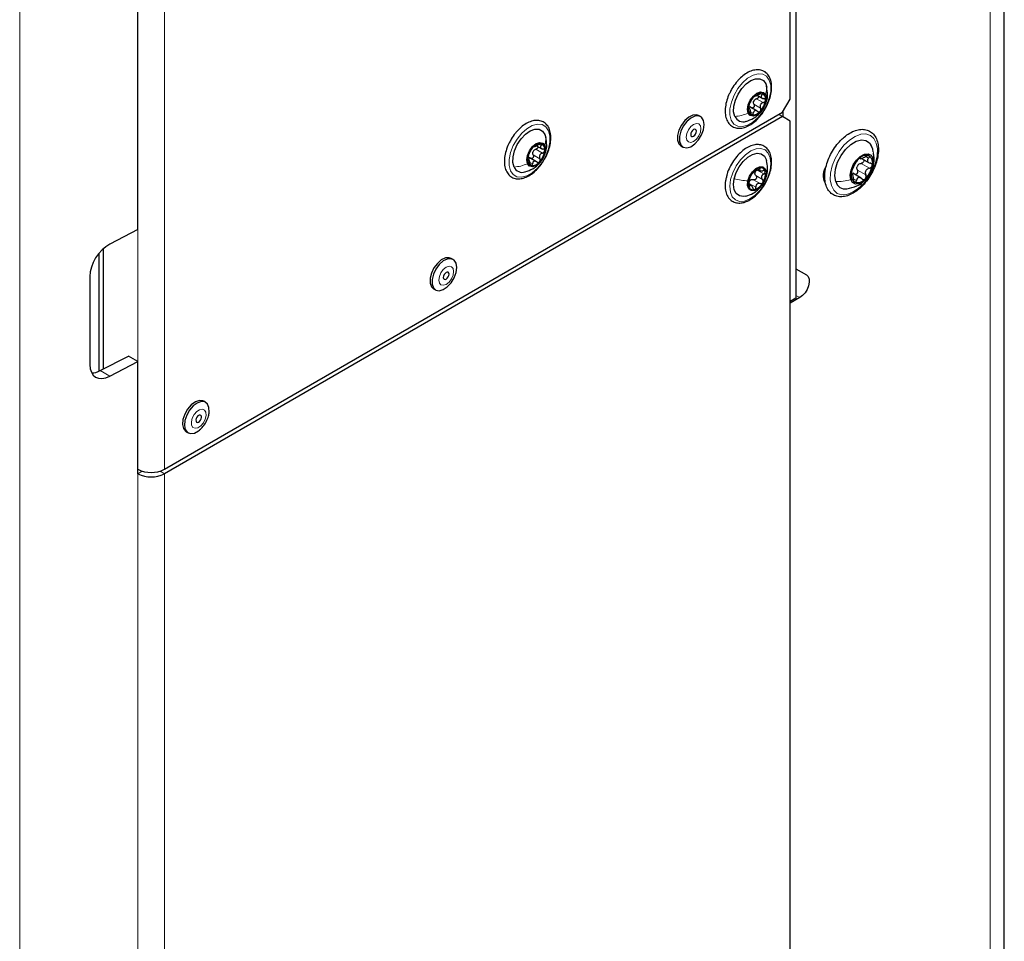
# Paper-space layout 'Blatt4' of a CAD drawing. Header units: millimetres. Extents: x 5 to 418, y 2 to 292.
# Tile 12 of 118: x 142 to 172, y 129 to 158. Entities that reach past the tile are written whole.
import ezdxf

# ---------------------------------------------------------------- set-up
doc = ezdxf.new("R2010")
doc.units = ezdxf.units.MM

psp = doc.layouts.new('Blatt4')

# ---------------------------------------------------------------- linework, layer by layer
at = {"color": 7, "linetype": 'Continuous', "lineweight": 25}
for p, q in [((172.008, 111.195), (172.008, 243.203)), ((165.559, 229.59), (165.559, 150)), ((165.382, 155.255), (165.382, 203.704)), ((145.182, 151.215), (145.182, 195.786)), ((165.559, 160.529), (165.559, 149.097)), ((164.624, 155.727), (164.654, 155.628)), ((164.36, 155.373), (164.528, 155.277)), ((165.146, 154.847), (165.382, 155.255)), ((164.134, 154.951), (164.087, 154.978)), ((164.359, 154.881), (164.131, 155.013)), ((165.165, 154.7), (165.165, 154.879)), ((146.007, 143.798), (165.146, 154.847)), ((165.146, 154.711), (146.007, 143.662)), ((162.602, 154.713), (162.543, 154.747)), ((165.146, 154.711), (165.028, 154.779)), ((165.382, 154.575), (165.146, 154.711)), ((165.382, 124.431), (165.382, 154.575)), ((157.788, 154.162), (157.818, 154.064)), ((157.525, 153.809), (157.692, 153.712)), ((161.998, 153.805), (162.057, 153.771)), ((167.934, 153.703), (167.874, 153.847)), ((167.947, 153.625), (167.934, 153.703)), ((157.299, 153.387), (157.252, 153.414)), ((157.524, 153.317), (157.296, 153.448)), ((167.538, 153.422), (167.566, 153.406)), ((167.592, 153.419), (167.828, 153.282)), ((164.363, 153.094), (164.447, 153.045)), ((166.464, 153.12), (166.477, 153.113)), ((166.481, 153.159), (166.49, 153.154)), ((166.46, 152.979), (166.416, 152.953)), ((167.255, 152.978), (167.297, 152.968)), ((167.318, 152.929), (167.273, 152.955)), ((167.579, 152.805), (167.316, 152.957)), ((164.169, 152.582), (164.093, 152.626)), ((145.182, 151.215), (144.314, 150.764)), ((144.121, 146.905), (144.121, 150.63)), ((143.98, 146.832), (143.98, 150.483)), ((154.941, 150.291), (154.882, 150.325)), ((165.559, 150), (165.885, 149.812)), ((143.694, 149.761), (143.694, 147.039)), ((154.338, 149.382), (154.397, 149.348)), ((165.676, 149.111), (165.382, 148.941)), ((165.559, 149.097), (165.382, 148.995)), ((144.019, 146.851), (144.888, 147.303)), ((145.182, 147.133), (144.888, 147.303)), ((144.314, 146.681), (145.182, 147.133)), ((145.182, 143.662), (145.182, 147.133)), ((147.281, 145.869), (147.222, 145.903)), ((146.678, 144.96), (146.737, 144.926))]:
    psp.add_line(p, q, dxfattribs=at)
at = {"color": 7, "linetype": 'Continuous', "lineweight": 18}
for p, q in [((171.569, 110.583), (171.569, 242.591)), ((141.524, 193.675), (141.524, 123.457)), ((145.182, 143.798), (145.182, 192.791)), ((146.007, 192.791), (146.007, 143.798)), ((164.34, 155.265), (164.546, 155.146)), ((164.445, 155.422), (164.508, 155.386)), ((164.088, 154.964), (164.101, 154.957)), ((164.258, 155.093), (164.464, 154.974)), ((164.163, 154.858), (164.235, 154.817)), ((157.504, 153.7), (157.711, 153.581)), ((157.61, 153.858), (157.673, 153.821)), ((157.253, 153.4), (157.266, 153.392)), ((157.422, 153.529), (157.628, 153.41)), ((167.541, 153.426), (167.549, 153.422)), ((167.722, 153.48), (167.808, 153.43)), ((157.328, 153.294), (157.399, 153.253)), ((164.354, 153.056), (164.561, 152.937)), ((164.429, 153.105), (164.443, 153.098)), ((167.459, 153.055), (167.718, 152.906)), ((167.572, 153.264), (167.831, 153.114)), ((164.242, 152.759), (164.448, 152.64)), ((164.317, 152.885), (164.523, 152.766)), ((164.653, 152.916), (164.631, 152.856)), ((166.407, 152.853), (166.453, 152.827)), ((167.278, 152.941), (167.286, 152.937)), ((167.343, 152.788), (167.432, 152.736)), ((164.109, 152.572), (164.125, 152.562)), ((164.111, 152.647), (164.317, 152.528)), ((165.559, 150), (165.885, 149.812)), ((165.559, 149.179), (165.676, 149.111)), ((144.019, 146.851), (144.314, 146.681)), ((145.317, 143.74), (145.182, 143.662)), ((145.182, 125.154), (145.182, 143.662)), ((145.872, 143.74), (146.007, 143.662)), ((146.007, 125.154), (146.007, 143.662))]:
    psp.add_line(p, q, dxfattribs=at)
at = {"color": 7, "linetype": 'Continuous', "lineweight": 18, "flags": 128}
for points in [[(164.733, 155.842), (164.775, 155.681), (164.775, 155.489), (164.732, 155.279), (164.649, 155.065), (164.531, 154.862), (164.387, 154.683), (164.227, 154.54), (164.061, 154.445), (163.9, 154.402), (163.757, 154.415), (163.639, 154.483), (163.556, 154.601), (163.513, 154.762), (163.514, 154.954), (163.557, 155.164), (163.64, 155.378), (163.757, 155.582), (163.901, 155.76), (164.062, 155.903), (164.228, 155.998), (164.388, 156.041), (164.532, 156.028), (164.65, 155.96), (164.733, 155.842)], [(157.897, 154.277), (157.94, 154.117), (157.94, 153.925), (157.897, 153.715), (157.814, 153.501), (157.696, 153.297), (157.552, 153.118), (157.392, 152.976), (157.225, 152.88), (157.065, 152.838), (156.921, 152.851), (156.804, 152.919), (156.721, 153.037), (156.678, 153.198), (156.678, 153.39), (156.721, 153.6), (156.804, 153.814), (156.922, 154.017), (157.066, 154.196), (157.227, 154.338), (157.393, 154.434), (157.553, 154.477), (157.697, 154.464), (157.814, 154.396), (157.897, 154.277)], [(162.617, 154.34), (162.6, 154.431), (162.55, 154.488), (162.476, 154.503), (162.388, 154.472), (162.301, 154.401), (162.227, 154.301), (162.177, 154.187), (162.16, 154.076), (162.177, 153.985), (162.227, 153.928), (162.301, 153.913), (162.388, 153.944), (162.476, 154.014), (162.55, 154.114), (162.6, 154.229), (162.617, 154.34)], [(168.046, 153.893), (168.079, 153.712), (168.07, 153.503), (168.018, 153.279), (167.928, 153.052), (167.805, 152.836), (167.655, 152.643), (167.487, 152.484), (167.311, 152.369), (167.137, 152.304), (166.976, 152.293), (166.837, 152.337), (166.727, 152.433), (166.654, 152.576), (166.621, 152.756), (166.63, 152.965), (166.682, 153.189), (166.772, 153.416), (166.895, 153.632), (167.045, 153.825), (167.213, 153.984), (167.389, 154.099), (167.562, 154.164), (167.724, 154.175), (167.863, 154.131), (167.973, 154.035), (168.046, 153.893)], [(163.533, 152.761), (163.6, 152.975), (163.704, 153.185), (163.838, 153.375), (163.993, 153.534), (164.158, 153.651), (164.322, 153.716), (164.474, 153.727), (164.604, 153.682), (164.702, 153.584), (164.763, 153.44), (164.781, 153.259), (164.755, 153.055), (164.689, 152.841), (164.585, 152.631), (164.451, 152.441), (164.296, 152.282), (164.131, 152.165), (163.966, 152.1), (163.814, 152.089), (163.685, 152.134), (163.587, 152.232), (163.526, 152.376), (163.508, 152.557), (163.533, 152.761)], [(154.957, 149.918), (154.94, 150.009), (154.89, 150.066), (154.816, 150.08), (154.728, 150.05), (154.64, 149.979), (154.566, 149.879), (154.517, 149.765), (154.499, 149.654), (154.517, 149.562), (154.566, 149.505), (154.64, 149.491), (154.728, 149.521), (154.816, 149.592), (154.89, 149.692), (154.94, 149.807), (154.957, 149.918)], [(147.295, 145.464), (147.288, 145.562), (147.247, 145.631), (147.18, 145.659), (147.095, 145.641), (147.006, 145.582), (146.926, 145.489), (146.868, 145.377), (146.84, 145.263), (146.847, 145.164), (146.888, 145.096), (146.956, 145.068), (147.041, 145.085), (147.13, 145.145), (147.21, 145.238), (147.267, 145.35), (147.295, 145.464)]]:
    psp.add_lwpolyline(points, dxfattribs=at)
at = {"color": 7, "linetype": 'Continuous', "lineweight": 25, "flags": 128}
for points in [[(163.665, 154.716), (163.629, 154.86), (163.634, 155.034), (163.681, 155.222), (163.765, 155.411), (163.88, 155.584), (164.017, 155.728), (164.163, 155.831), (164.309, 155.884), (164.441, 155.884), (164.548, 155.83), (164.624, 155.727)], [(164.081, 154.818), (164.059, 154.934), (164.081, 155.076), (164.145, 155.222), (164.239, 155.349), (164.351, 155.439), (164.462, 155.478), (164.557, 155.46), (164.62, 155.387)], [(164.62, 155.387), (164.642, 155.271), (164.62, 155.129), (164.557, 154.983), (164.462, 154.855), (164.35, 154.766), (164.239, 154.727), (164.144, 154.745), (164.081, 154.818)], [(162.543, 154.747), (162.481, 154.769), (162.365, 154.761), (162.239, 154.7), (162.116, 154.594), (162.01, 154.452), (161.932, 154.292), (161.891, 154.13), (161.891, 153.984), (161.932, 153.869), (161.998, 153.805)], [(162.714, 154.464), (162.693, 154.596), (162.633, 154.69), (162.54, 154.735), (162.424, 154.727), (162.298, 154.666), (162.175, 154.56), (162.069, 154.418), (161.991, 154.258), (161.95, 154.096), (161.95, 153.95), (161.991, 153.835), (162.069, 153.765), (162.175, 153.746), (162.298, 153.781), (162.424, 153.866), (162.54, 153.991), (162.633, 154.144), (162.693, 154.308), (162.714, 154.464)], [(156.83, 153.152), (156.793, 153.296), (156.799, 153.469), (156.846, 153.658), (156.93, 153.847), (157.045, 154.02), (157.181, 154.164), (157.328, 154.267), (157.473, 154.32), (157.605, 154.32), (157.713, 154.266), (157.788, 154.162)], [(162.477, 154.259), (162.47, 154.294), (162.451, 154.316), (162.422, 154.322), (162.388, 154.31), (162.355, 154.283), (162.326, 154.244), (162.307, 154.2), (162.3, 154.157), (162.307, 154.122), (162.326, 154.1), (162.355, 154.094), (162.388, 154.106), (162.422, 154.133), (162.451, 154.172), (162.47, 154.216), (162.477, 154.259)], [(166.789, 152.703), (166.761, 152.878), (166.781, 153.082), (166.847, 153.298), (166.954, 153.509), (167.093, 153.698), (167.252, 153.849), (167.42, 153.95), (167.582, 153.994), (167.725, 153.975), (167.838, 153.897), (167.911, 153.765)], [(157.246, 153.254), (157.224, 153.37), (157.246, 153.512), (157.309, 153.658), (157.404, 153.785), (157.516, 153.875), (157.627, 153.914), (157.722, 153.895), (157.785, 153.822)], [(157.785, 153.822), (157.807, 153.706), (157.785, 153.564), (157.721, 153.419), (157.627, 153.291), (157.515, 153.201), (157.403, 153.162), (157.309, 153.181), (157.246, 153.254)], [(163.647, 152.788), (163.708, 152.978), (163.804, 153.163), (163.928, 153.327), (164.069, 153.457), (164.217, 153.543), (164.359, 153.577), (164.483, 153.557), (164.58, 153.484), (164.642, 153.365), (164.646, 153.349)], [(167.252, 152.764), (167.235, 152.899), (167.262, 153.056), (167.329, 153.218), (167.429, 153.365), (167.549, 153.479), (167.675, 153.545), (167.791, 153.558), (167.885, 153.514), (167.943, 153.418)], [(167.943, 153.418), (167.96, 153.284), (167.933, 153.126), (167.866, 152.964), (167.766, 152.818), (167.646, 152.704), (167.52, 152.637), (167.404, 152.625), (167.31, 152.669), (167.252, 152.764)], [(164.071, 152.721), (164.123, 152.868), (164.21, 153.003), (164.319, 153.105), (164.432, 153.159), (164.533, 153.157), (164.606, 153.099), (164.641, 152.993), (164.631, 152.856)], [(164.007, 152.251), (163.93, 152.239), (163.806, 152.259), (163.709, 152.332), (163.647, 152.451), (163.626, 152.607), (163.647, 152.788)], [(164.631, 152.856), (164.578, 152.71), (164.491, 152.575), (164.382, 152.473), (164.269, 152.418), (164.168, 152.421), (164.095, 152.479), (164.061, 152.585), (164.071, 152.721)], [(154.882, 150.325), (154.821, 150.347), (154.705, 150.339), (154.578, 150.278), (154.456, 150.171), (154.35, 150.03), (154.272, 149.87), (154.231, 149.708), (154.231, 149.561), (154.272, 149.447), (154.338, 149.382)], [(155.054, 150.042), (155.033, 150.174), (154.973, 150.268), (154.88, 150.313), (154.764, 150.305), (154.637, 150.244), (154.515, 150.137), (154.409, 149.996), (154.331, 149.836), (154.29, 149.674), (154.29, 149.527), (154.331, 149.413), (154.409, 149.342), (154.515, 149.324), (154.637, 149.358), (154.764, 149.443), (154.88, 149.569), (154.973, 149.722), (155.033, 149.885), (155.054, 150.042)], [(154.816, 149.837), (154.81, 149.872), (154.791, 149.894), (154.762, 149.899), (154.728, 149.888), (154.694, 149.86), (154.666, 149.822), (154.646, 149.778), (154.64, 149.735), (154.646, 149.699), (154.666, 149.677), (154.694, 149.672), (154.728, 149.684), (154.762, 149.711), (154.791, 149.75), (154.81, 149.794), (154.816, 149.837)], [(165.885, 149.812), (165.936, 149.761), (165.965, 149.684), (165.97, 149.587), (165.949, 149.478), (165.904, 149.367), (165.84, 149.263), (165.762, 149.175), (165.676, 149.111)], [(147.222, 145.903), (147.197, 145.915), (147.087, 145.926), (146.963, 145.883), (146.838, 145.792), (146.724, 145.661), (146.635, 145.506), (146.58, 145.342), (146.566, 145.188), (146.592, 145.061), (146.658, 144.974), (146.678, 144.96)], [(147.391, 145.566), (147.385, 145.709), (147.338, 145.817), (147.256, 145.881), (147.146, 145.892), (147.022, 145.849), (146.897, 145.758), (146.783, 145.627), (146.694, 145.472), (146.639, 145.308), (146.624, 145.154), (146.651, 145.027), (146.717, 144.94), (146.814, 144.902), (146.932, 144.918), (147.059, 144.986), (147.092, 145.011)], [(147.156, 145.402), (147.153, 145.44), (147.137, 145.467), (147.111, 145.477), (147.078, 145.471), (147.044, 145.448), (147.013, 145.412), (146.991, 145.369), (146.98, 145.325), (146.983, 145.287), (146.998, 145.26), (147.025, 145.249), (147.057, 145.256), (147.092, 145.279), (147.123, 145.315), (147.145, 145.358), (147.156, 145.402)]]:
    psp.add_lwpolyline(points, dxfattribs=at)
at = {"color": 7, "linetype": 'Continuous', "lineweight": 25}
for centre, radius, start, end in [((164.688, 154.909), 0.606, 136.3861, 172.2473), ((164.455, 155.102), 0.222, 147.6147, 161.0187), ((164.476, 155.159), 0.282, 82.6058, 143.3675), ((164.013, 155.296), 0.606, 316.3861, 352.2473), ((164.428, 155.265), 0.193, 344.5516, 63.9914), ((164.274, 154.94), 0.193, 164.5516, 243.9914), ((164.225, 155.046), 0.282, 262.6058, 323.3675), ((163.921, 154.832), 0.281, 204.3674, 288.8197), ((157.852, 153.345), 0.606, 136.3861, 172.2473), ((157.619, 153.538), 0.222, 147.6147, 161.0187), ((157.641, 153.594), 0.282, 82.6058, 143.3675), ((157.178, 153.731), 0.606, 316.3861, 352.2473), ((157.592, 153.701), 0.193, 344.5516, 63.9914), ((157.438, 153.375), 0.193, 164.5516, 243.9914), ((168.026, 152.845), 0.765, 133.8121, 169.32), ((167.739, 153.202), 0.31, 74.882, 141.203), ((167.664, 153.281), 0.269, 341.608, 54.8238), ((157.086, 153.268), 0.281, 204.3674, 288.8197), ((157.39, 153.482), 0.282, 262.6058, 323.3675), ((164.575, 152.69), 0.461, 109.0688, 152.3362), ((164.466, 152.988), 0.144, 8.9687, 106.7495), ((166.915, 152.895), 0.512, 145.4246, 208.4826), ((167.709, 153.054), 0.281, 145.901, 157.2311), ((167.168, 153.338), 0.765, 313.8121, 349.32), ((164.569, 152.639), 0.481, 146.5924, 188.5818), ((164.257, 152.616), 0.168, 122.6259, 138.7791), ((164.458, 152.939), 0.176, 159.7488, 175.4254), ((164.132, 152.939), 0.481, 326.5924, 8.5818), ((167.531, 152.901), 0.269, 161.608, 234.8238), ((167.456, 152.981), 0.31, 254.882, 321.203), ((164.235, 152.59), 0.144, 188.9687, 286.7495), ((164.126, 152.888), 0.461, 289.0688, 332.3362), ((167.089, 152.784), 0.311, 195.1182, 278.8878), ((145.595, 144.595), 0.897, 242.6097, 297.3903), ((145.595, 144.458), 0.897, 242.6097, 297.3903)]:
    psp.add_arc(centre, radius, start, end, dxfattribs=at)
for centre, start_param, end_param in [((144.314, 150.084), 0.814387, 2.385183), ((144.314, 147.362), 2.385183, 3.955979), ((144.019, 147.532), 3.513244, 3.955979)]:
    psp.add_ellipse(centre, major_axis=(0.451, 0.701), ratio=0.606761, start_param=start_param, end_param=end_param, dxfattribs=at)
for points, knots in [([(164.592, 154.936), (164.614, 154.971), (164.675, 155.07), (164.745, 155.249), (164.798, 155.459), (164.811, 155.659), (164.784, 155.84), (164.715, 155.991), (164.607, 156.1), (164.471, 156.158), (164.321, 156.166), (164.162, 156.127), (163.998, 156.042), (163.87, 155.942), (163.801, 155.871), (163.782, 155.852)], [0, 0, 0, 0, 0.045948, 0.131051, 0.216414, 0.302297, 0.388856, 0.475346, 0.559282, 0.63942, 0.718319, 0.799073, 0.882842, 0.968079, 1, 1, 1, 1]), ([(163.782, 155.852), (163.756, 155.823), (163.682, 155.74), (163.588, 155.609), (163.536, 155.502), (163.517, 155.463)], [0, 0, 0, 0, 0.250665, 0.7255, 1, 1, 1, 1]), ([(164.619, 155.126), (164.63, 155.15), (164.669, 155.233), (164.686, 155.409), (164.664, 155.555), (164.652, 155.636)], [0, 0, 0, 0, 0.1520892, 0.5261572, 1, 1, 1, 1]), ([(163.517, 155.463), (163.502, 155.434), (163.452, 155.339), (163.398, 155.167), (163.362, 154.961), (163.367, 154.768), (163.413, 154.599), (163.5, 154.465), (163.623, 154.379), (163.766, 154.344), (163.921, 154.357), (164.082, 154.417), (164.246, 154.521), (164.402, 154.667), (164.521, 154.809), (164.575, 154.905), (164.592, 154.936)], [0, 0, 0, 0, 0.033183, 0.111886, 0.190935, 0.270557, 0.350725, 0.429896, 0.505764, 0.57897, 0.652267, 0.728204, 0.806417, 0.88524, 0.963903, 1, 1, 1, 1]), ([(164.115, 155.083), (164.121, 155.096), (164.13, 155.115), (164.144, 155.149), (164.156, 155.174), (164.168, 155.199), (164.184, 155.228), (164.192, 155.244), (164.197, 155.254)], [0, 0, 0, 0, 0.249199, 0.374336, 0.49893, 0.624007, 0.749759, 1, 1, 1, 1]), ([(164.249, 155.327), (164.244, 155.321), (164.232, 155.308), (164.217, 155.287), (164.204, 155.268), (164.199, 155.258), (164.197, 155.254)], [0, 0, 0, 0, 0.249991, 0.499611, 0.749127, 1, 1, 1, 1]), ([(164.258, 155.093), (164.252, 155.106), (164.241, 155.132), (164.244, 155.16), (164.245, 155.175)], [0, 0, 0, 0, 0.501552, 1, 1, 1, 1]), ([(164.292, 155.354), (164.292, 155.356), (164.29, 155.358), (164.28, 155.354), (164.266, 155.344), (164.255, 155.333), (164.249, 155.327)], [0, 0, 0, 0, 0.249852, 0.499902, 0.750115, 1, 1, 1, 1]), ([(164.267, 155.221), (164.278, 155.231), (164.299, 155.251), (164.326, 155.26), (164.34, 155.265)], [0, 0, 0, 0, 0.498457, 1, 1, 1, 1]), ([(164.292, 155.354), (164.295, 155.352), (164.298, 155.348), (164.315, 155.353), (164.332, 155.36), (164.354, 155.37), (164.386, 155.386), (164.41, 155.401), (164.426, 155.411)], [0, 0, 0, 0, 0.249201, 0.374338, 0.498932, 0.624008, 0.74976, 1, 1, 1, 1]), ([(164.406, 155.347), (164.407, 155.343), (164.409, 155.331), (164.401, 155.31), (164.386, 155.289), (164.365, 155.273), (164.348, 155.267), (164.34, 155.265)], [0, 0, 0, 0, 0.137543, 0.352469, 0.568525, 0.783825, 1, 1, 1, 1]), ([(164.512, 155.439), (164.507, 155.439), (164.495, 155.441), (164.472, 155.435), (164.449, 155.425), (164.434, 155.416), (164.426, 155.411)], [0, 0, 0, 0, 0.249857, 0.499466, 0.749011, 1, 1, 1, 1]), ([(164.508, 155.386), (164.498, 155.374), (164.484, 155.356), (164.479, 155.331), (164.483, 155.313), (164.495, 155.297), (164.518, 155.28), (164.543, 155.275), (164.56, 155.271)], [0, 0, 0, 0, 0.249168, 0.374303, 0.498903, 0.623987, 0.749746, 1, 1, 1, 1]), ([(164.508, 155.386), (164.513, 155.391), (164.522, 155.402), (164.527, 155.418), (164.525, 155.432), (164.516, 155.436), (164.512, 155.439)], [0, 0, 0, 0, 0.249807, 0.500055, 0.750309, 1, 1, 1, 1]), ([(164.546, 155.146), (164.554, 155.148), (164.571, 155.154), (164.592, 155.17), (164.608, 155.191), (164.612, 155.206), (164.613, 155.214)], [0, 0, 0, 0, 0.249815, 0.499908, 0.75012, 1, 1, 1, 1]), ([(164.613, 155.214), (164.613, 155.221), (164.613, 155.236), (164.601, 155.254), (164.583, 155.267), (164.567, 155.27), (164.56, 155.271)], [0, 0, 0, 0, 0.250033, 0.499632, 0.749228, 1, 1, 1, 1]), ([(164.004, 154.564), (164.088, 154.593), (164.229, 154.641), (164.411, 154.781), (164.54, 154.921), (164.584, 155.039), (164.6, 155.082)], [0, 0, 0, 0, 0.322448, 0.54333, 0.832862, 1, 1, 1, 1]), ([(164.088, 154.991), (164.087, 154.984), (164.086, 154.97), (164.089, 154.957), (164.094, 154.952), (164.099, 154.955), (164.101, 154.957)], [0, 0, 0, 0, 0.250033, 0.499632, 0.749228, 1, 1, 1, 1]), ([(164.115, 155.083), (164.112, 155.077), (164.107, 155.065), (164.098, 155.041), (164.091, 155.015), (164.089, 154.999), (164.088, 154.991)], [0, 0, 0, 0, 0.249815, 0.499908, 0.75012, 1, 1, 1, 1]), ([(164.096, 155.018), (164.108, 155.017), (164.131, 155.015), (164.152, 155), (164.162, 154.993)], [0, 0, 0, 0, 0.498457, 1, 1, 1, 1]), ([(164.153, 154.842), (164.151, 154.861), (164.148, 154.889), (164.139, 154.922), (164.131, 154.942), (164.124, 154.956), (164.114, 154.965), (164.106, 154.96), (164.101, 154.957)], [0, 0, 0, 0, 0.249168, 0.374303, 0.498903, 0.623987, 0.749746, 1, 1, 1, 1]), ([(164.258, 155.093), (164.261, 155.086), (164.267, 155.07), (164.268, 155.044), (164.261, 155.018), (164.247, 154.996), (164.227, 154.981), (164.204, 154.976), (164.182, 154.98), (164.169, 154.989), (164.162, 154.993)], [0, 0, 0, 0, 0.125222, 0.249483, 0.374326, 0.499063, 0.623896, 0.749388, 0.874441, 1, 1, 1, 1]), ([(164.368, 154.874), (164.355, 154.883), (164.334, 154.897), (164.304, 154.9), (164.282, 154.895), (164.264, 154.883), (164.245, 154.859), (164.239, 154.834), (164.235, 154.817)], [0, 0, 0, 0, 0.249201, 0.374338, 0.498932, 0.624008, 0.74976, 1, 1, 1, 1]), ([(164.368, 154.874), (164.375, 154.869), (164.388, 154.861), (164.41, 154.857), (164.433, 154.862), (164.446, 154.873), (164.452, 154.878)], [0, 0, 0, 0, 0.249852, 0.499902, 0.750115, 1, 1, 1, 1]), ([(164.546, 155.146), (164.528, 155.139), (164.502, 155.13), (164.474, 155.104), (164.458, 155.081), (164.45, 155.054), (164.447, 155.017), (164.457, 154.991), (164.464, 154.974)], [0, 0, 0, 0, 0.249199, 0.374336, 0.49893, 0.624007, 0.749759, 1, 1, 1, 1]), ([(164.452, 154.878), (164.457, 154.885), (164.467, 154.898), (164.474, 154.924), (164.473, 154.951), (164.467, 154.967), (164.464, 154.974)], [0, 0, 0, 0, 0.249991, 0.499611, 0.749127, 1, 1, 1, 1]), ([(157.757, 153.371), (157.779, 153.406), (157.84, 153.506), (157.91, 153.685), (157.963, 153.894), (157.976, 154.095), (157.949, 154.276), (157.88, 154.427), (157.771, 154.535), (157.636, 154.594), (157.486, 154.601), (157.327, 154.562), (157.163, 154.477), (157.035, 154.377), (156.966, 154.307), (156.947, 154.287)], [0, 0, 0, 0, 0.045948, 0.131051, 0.216414, 0.302297, 0.388856, 0.475346, 0.559282, 0.63942, 0.718319, 0.799073, 0.882842, 0.968079, 1, 1, 1, 1]), ([(164.153, 154.842), (164.154, 154.834), (164.156, 154.816), (164.163, 154.793), (164.175, 154.774), (164.184, 154.769), (164.189, 154.766)], [0, 0, 0, 0, 0.249807, 0.500055, 0.750309, 1, 1, 1, 1]), ([(164.189, 154.766), (164.194, 154.766), (164.204, 154.765), (164.218, 154.776), (164.229, 154.793), (164.233, 154.809), (164.235, 154.817)], [0, 0, 0, 0, 0.2498571, 0.4994664, 0.7490114, 1, 1, 1, 1]), ([(156.947, 154.287), (156.921, 154.259), (156.846, 154.176), (156.752, 154.045), (156.701, 153.938), (156.682, 153.898)], [0, 0, 0, 0, 0.250665, 0.7255, 1, 1, 1, 1]), ([(166.988, 154.023), (166.959, 153.994), (166.876, 153.912), (166.75, 153.751), (166.624, 153.54), (166.528, 153.316), (166.466, 153.09), (166.442, 152.872), (166.458, 152.67), (166.516, 152.494), (166.615, 152.356), (166.748, 152.265), (166.901, 152.226), (167.066, 152.235), (167.239, 152.291), (167.415, 152.392), (167.587, 152.535), (167.745, 152.713), (167.883, 152.916), (167.992, 153.136), (168.07, 153.361), (168.111, 153.584), (168.112, 153.795), (168.073, 153.983), (167.992, 154.139), (167.872, 154.252), (167.726, 154.313), (167.566, 154.325), (167.396, 154.289), (167.22, 154.207), (167.083, 154.11), (167.008, 154.041), (166.988, 154.023)], [0, 0, 0, 0, 0.018534, 0.053583, 0.088619, 0.123682, 0.158839, 0.194187, 0.229796, 0.265539, 0.300646, 0.334264, 0.366828, 0.399442, 0.433161, 0.46794, 0.503118, 0.538244, 0.573294, 0.608334, 0.64344, 0.678692, 0.714183, 0.749926, 0.785437, 0.819753, 0.852623, 0.885066, 0.918234, 0.952621, 0.987703, 1, 1, 1, 1]), ([(157.783, 153.562), (157.795, 153.586), (157.833, 153.669), (157.85, 153.845), (157.829, 153.991), (157.817, 154.072)], [0, 0, 0, 0, 0.152089, 0.526157, 1, 1, 1, 1]), ([(156.682, 153.898), (156.667, 153.87), (156.616, 153.775), (156.563, 153.603), (156.526, 153.396), (156.531, 153.203), (156.577, 153.035), (156.665, 152.901), (156.787, 152.814), (156.931, 152.779), (157.085, 152.793), (157.247, 152.853), (157.411, 152.957), (157.567, 153.102), (157.685, 153.244), (157.74, 153.341), (157.757, 153.371)], [0, 0, 0, 0, 0.033183, 0.111886, 0.190935, 0.270557, 0.350725, 0.429896, 0.505764, 0.57897, 0.652267, 0.728204, 0.806417, 0.88524, 0.963903, 1, 1, 1, 1]), ([(157.279, 153.518), (157.285, 153.531), (157.294, 153.551), (157.309, 153.584), (157.321, 153.61), (157.333, 153.634), (157.349, 153.664), (157.357, 153.679), (157.362, 153.689)], [0, 0, 0, 0, 0.249199, 0.374336, 0.49893, 0.624007, 0.749759, 1, 1, 1, 1]), ([(157.414, 153.763), (157.408, 153.756), (157.397, 153.743), (157.381, 153.722), (157.369, 153.703), (157.364, 153.694), (157.362, 153.689)], [0, 0, 0, 0, 0.249991, 0.499611, 0.749127, 1, 1, 1, 1]), ([(157.457, 153.79), (157.456, 153.791), (157.454, 153.794), (157.445, 153.79), (157.431, 153.78), (157.42, 153.768), (157.414, 153.763)], [0, 0, 0, 0, 0.249852, 0.499902, 0.750115, 1, 1, 1, 1]), ([(157.432, 153.657), (157.442, 153.667), (157.463, 153.687), (157.491, 153.696), (157.504, 153.7)], [0, 0, 0, 0, 0.498457, 1, 1, 1, 1]), ([(157.457, 153.79), (157.459, 153.788), (157.463, 153.784), (157.479, 153.789), (157.497, 153.795), (157.519, 153.805), (157.551, 153.822), (157.575, 153.837), (157.591, 153.847)], [0, 0, 0, 0, 0.249201, 0.374338, 0.498932, 0.624008, 0.74976, 1, 1, 1, 1]), ([(157.57, 153.783), (157.571, 153.778), (157.573, 153.766), (157.566, 153.746), (157.551, 153.725), (157.529, 153.709), (157.513, 153.703), (157.504, 153.7)], [0, 0, 0, 0, 0.137543, 0.352469, 0.568525, 0.783825, 1, 1, 1, 1]), ([(157.677, 153.874), (157.671, 153.875), (157.66, 153.877), (157.637, 153.871), (157.613, 153.861), (157.598, 153.852), (157.591, 153.847)], [0, 0, 0, 0, 0.249857, 0.499466, 0.749011, 1, 1, 1, 1]), ([(157.673, 153.821), (157.663, 153.809), (157.649, 153.791), (157.644, 153.767), (157.648, 153.749), (157.659, 153.733), (157.683, 153.716), (157.708, 153.711), (157.724, 153.707)], [0, 0, 0, 0, 0.249168, 0.374303, 0.498903, 0.623987, 0.749746, 1, 1, 1, 1]), ([(157.673, 153.821), (157.677, 153.827), (157.687, 153.838), (157.692, 153.854), (157.69, 153.868), (157.681, 153.872), (157.677, 153.874)], [0, 0, 0, 0, 0.249807, 0.500055, 0.750309, 1, 1, 1, 1]), ([(157.711, 153.581), (157.719, 153.584), (157.735, 153.589), (157.757, 153.606), (157.773, 153.627), (157.776, 153.642), (157.778, 153.65)], [0, 0, 0, 0, 0.249815, 0.499908, 0.75012, 1, 1, 1, 1]), ([(157.778, 153.65), (157.778, 153.657), (157.778, 153.672), (157.766, 153.69), (157.748, 153.703), (157.732, 153.706), (157.724, 153.707)], [0, 0, 0, 0, 0.250033, 0.4996315, 0.7492277, 1, 1, 1, 1]), ([(164.624, 152.672), (164.655, 152.732), (164.721, 152.861), (164.782, 153.066), (164.811, 153.271), (164.799, 153.46), (164.748, 153.619), (164.659, 153.742), (164.539, 153.823), (164.395, 153.854), (164.24, 153.838), (164.078, 153.775), (163.915, 153.668), (163.759, 153.521), (163.619, 153.343), (163.506, 153.145), (163.432, 152.972), (163.41, 152.871), (163.403, 152.838)], [0, 0, 0, 0, 0.059514, 0.125829, 0.192472, 0.259618, 0.327115, 0.386806, 0.450331, 0.511935, 0.573759, 0.637867, 0.703809, 0.770188, 0.836426, 0.902574, 0.968798, 1, 1, 1, 1]), ([(157.168, 153), (157.252, 153.028), (157.394, 153.077), (157.576, 153.216), (157.704, 153.356), (157.748, 153.474), (157.764, 153.517)], [0, 0, 0, 0, 0.3224482, 0.5433304, 0.8328618, 1, 1, 1, 1]), ([(157.252, 153.427), (157.252, 153.419), (157.251, 153.405), (157.254, 153.392), (157.259, 153.387), (157.264, 153.391), (157.266, 153.392)], [0, 0, 0, 0, 0.250033, 0.499632, 0.749228, 1, 1, 1, 1]), ([(157.279, 153.518), (157.277, 153.512), (157.271, 153.5), (157.263, 153.477), (157.256, 153.451), (157.254, 153.435), (157.252, 153.427)], [0, 0, 0, 0, 0.249815, 0.499908, 0.75012, 1, 1, 1, 1]), ([(157.261, 153.453), (157.272, 153.453), (157.295, 153.451), (157.316, 153.436), (157.327, 153.429)], [0, 0, 0, 0, 0.4984571, 1, 1, 1, 1]), ([(157.317, 153.278), (157.315, 153.297), (157.312, 153.325), (157.303, 153.357), (157.296, 153.378), (157.288, 153.391), (157.278, 153.401), (157.271, 153.396), (157.266, 153.392)], [0, 0, 0, 0, 0.2491679, 0.3743031, 0.4989033, 0.6239875, 0.7497462, 1, 1, 1, 1]), ([(157.422, 153.529), (157.425, 153.521), (157.432, 153.506), (157.432, 153.479), (157.426, 153.453), (157.411, 153.432), (157.391, 153.417), (157.369, 153.412), (157.346, 153.415), (157.333, 153.424), (157.327, 153.429)], [0, 0, 0, 0, 0.125222, 0.249483, 0.374326, 0.499063, 0.623896, 0.749388, 0.874441, 1, 1, 1, 1]), ([(157.422, 153.529), (157.417, 153.542), (157.406, 153.567), (157.408, 153.596), (157.409, 153.61)], [0, 0, 0, 0, 0.501552, 1, 1, 1, 1]), ([(157.711, 153.581), (157.693, 153.575), (157.667, 153.565), (157.639, 153.54), (157.623, 153.517), (157.614, 153.49), (157.612, 153.452), (157.622, 153.427), (157.628, 153.41)], [0, 0, 0, 0, 0.249199, 0.374336, 0.49893, 0.624007, 0.749759, 1, 1, 1, 1]), ([(157.617, 153.314), (157.622, 153.32), (157.632, 153.334), (157.639, 153.36), (157.638, 153.387), (157.632, 153.402), (157.628, 153.41)], [0, 0, 0, 0, 0.2499907, 0.4996106, 0.7491271, 1, 1, 1, 1]), ([(164.658, 152.915), (164.668, 152.981), (164.692, 153.128), (164.661, 153.276), (164.644, 153.357)], [0, 0, 0, 0, 0.454615, 1, 1, 1, 1]), ([(167.497, 153.396), (167.49, 153.389), (167.475, 153.374), (167.454, 153.348), (167.437, 153.324), (167.43, 153.312), (167.426, 153.306)], [0, 0, 0, 0, 0.2499898, 0.4996108, 0.7491272, 1, 1, 1, 1]), ([(167.549, 153.422), (167.548, 153.424), (167.547, 153.428), (167.536, 153.426), (167.519, 153.416), (167.504, 153.403), (167.497, 153.396)], [0, 0, 0, 0, 0.249853, 0.499901, 0.750114, 1, 1, 1, 1]), ([(167.549, 153.422), (167.55, 153.417), (167.553, 153.411), (167.573, 153.413), (167.594, 153.419), (167.621, 153.429), (167.661, 153.446), (167.692, 153.464), (167.713, 153.475)], [0, 0, 0, 0, 0.24922, 0.374358, 0.498948, 0.624021, 0.749768, 1, 1, 1, 1]), ([(167.656, 153.382), (167.657, 153.379), (167.663, 153.369), (167.662, 153.346), (167.652, 153.317), (167.631, 153.292), (167.603, 153.273), (167.583, 153.267), (167.572, 153.264)], [0, 0, 0, 0, 0.056782, 0.244825, 0.433016, 0.622197, 0.810716, 1, 1, 1, 1]), ([(167.819, 153.501), (167.813, 153.503), (167.8, 153.507), (167.771, 153.502), (167.741, 153.492), (167.722, 153.481), (167.713, 153.475)], [0, 0, 0, 0, 0.249858, 0.499467, 0.749011, 1, 1, 1, 1]), ([(167.808, 153.43), (167.795, 153.415), (167.775, 153.393), (167.766, 153.36), (167.769, 153.336), (167.781, 153.314), (167.808, 153.29), (167.839, 153.281), (167.859, 153.275)], [0, 0, 0, 0, 0.249194, 0.37433, 0.498925, 0.624004, 0.749757, 1, 1, 1, 1]), ([(167.808, 153.43), (167.814, 153.437), (167.826, 153.451), (167.835, 153.472), (167.834, 153.491), (167.824, 153.498), (167.819, 153.501)], [0, 0, 0, 0, 0.249806, 0.500054, 0.750309, 1, 1, 1, 1]), ([(167.93, 153.133), (167.94, 153.162), (167.975, 153.262), (167.989, 153.42), (167.964, 153.54), (167.954, 153.587)], [0, 0, 0, 0, 0.202717, 0.687791, 1, 1, 1, 1]), ([(157.317, 153.278), (157.318, 153.269), (157.32, 153.252), (157.328, 153.228), (157.339, 153.21), (157.349, 153.205), (157.354, 153.202)], [0, 0, 0, 0, 0.249807, 0.500055, 0.750309, 1, 1, 1, 1]), ([(157.354, 153.202), (157.359, 153.201), (157.369, 153.2), (157.383, 153.211), (157.394, 153.229), (157.397, 153.245), (157.399, 153.253)], [0, 0, 0, 0, 0.249857, 0.499466, 0.749011, 1, 1, 1, 1]), ([(157.533, 153.309), (157.519, 153.319), (157.498, 153.332), (157.468, 153.335), (157.447, 153.331), (157.429, 153.319), (157.41, 153.295), (157.404, 153.27), (157.399, 153.253)], [0, 0, 0, 0, 0.249201, 0.374338, 0.498932, 0.624008, 0.74976, 1, 1, 1, 1]), ([(157.533, 153.309), (157.539, 153.305), (157.552, 153.296), (157.575, 153.293), (157.598, 153.298), (157.61, 153.308), (157.617, 153.314)], [0, 0, 0, 0, 0.249852, 0.499902, 0.750115, 1, 1, 1, 1]), ([(164.213, 152.961), (164.217, 152.964), (164.225, 152.969), (164.244, 152.986), (164.262, 153.001), (164.282, 153.019), (164.311, 153.044), (164.331, 153.062), (164.344, 153.074)], [0, 0, 0, 0, 0.249199, 0.374336, 0.49893, 0.624007, 0.749759, 1, 1, 1, 1]), ([(164.293, 153), (164.301, 153.011), (164.317, 153.034), (164.342, 153.049), (164.354, 153.056)], [0, 0, 0, 0, 0.498459, 1, 1, 1, 1]), ([(164.425, 153.126), (164.418, 153.124), (164.405, 153.12), (164.383, 153.106), (164.361, 153.09), (164.35, 153.079), (164.344, 153.074)], [0, 0, 0, 0, 0.249991, 0.499611, 0.749127, 1, 1, 1, 1]), ([(164.443, 153.098), (164.445, 153.102), (164.45, 153.112), (164.449, 153.122), (164.441, 153.128), (164.43, 153.127), (164.425, 153.126)], [0, 0, 0, 0, 0.249852, 0.499902, 0.750115, 1, 1, 1, 1]), ([(164.443, 153.098), (164.438, 153.087), (164.43, 153.072), (164.434, 153.056), (164.444, 153.045), (164.462, 153.038), (164.491, 153.033), (164.518, 153.037), (164.536, 153.039)], [0, 0, 0, 0, 0.249201, 0.374338, 0.498932, 0.624008, 0.74976, 1, 1, 1, 1]), ([(164.608, 153.011), (164.606, 153.016), (164.601, 153.028), (164.583, 153.038), (164.561, 153.042), (164.544, 153.04), (164.536, 153.039)], [0, 0, 0, 0, 0.249857, 0.499466, 0.749011, 1, 1, 1, 1]), ([(167.313, 153.097), (167.31, 153.09), (167.303, 153.077), (167.292, 153.049), (167.281, 153.017), (167.277, 152.996), (167.275, 152.986)], [0, 0, 0, 0, 0.249816, 0.499908, 0.75012, 1, 1, 1, 1]), ([(167.313, 153.097), (167.321, 153.112), (167.332, 153.135), (167.352, 153.174), (167.368, 153.205), (167.385, 153.236), (167.407, 153.273), (167.419, 153.293), (167.426, 153.306)], [0, 0, 0, 0, 0.2492191, 0.3743567, 0.4989469, 0.6240198, 0.7497675, 1, 1, 1, 1]), ([(167.459, 153.055), (167.463, 153.045), (167.469, 153.025), (167.468, 152.992), (167.459, 152.96), (167.44, 152.935), (167.414, 152.918), (167.396, 152.917), (167.387, 152.916)], [0, 0, 0, 0, 0.167207, 0.333124, 0.499808, 0.666345, 0.833009, 1, 1, 1, 1]), ([(167.459, 153.055), (167.453, 153.073), (167.441, 153.107), (167.447, 153.144), (167.45, 153.163)], [0, 0, 0, 0, 0.500646, 1, 1, 1, 1]), ([(167.477, 153.212), (167.49, 153.224), (167.518, 153.25), (167.554, 153.259), (167.572, 153.264)], [0, 0, 0, 0, 0.49811, 1, 1, 1, 1]), ([(167.831, 153.114), (167.809, 153.108), (167.776, 153.098), (167.74, 153.068), (167.719, 153.04), (167.706, 153.007), (167.701, 152.96), (167.712, 152.927), (167.718, 152.906)], [0, 0, 0, 0, 0.249219, 0.374357, 0.498947, 0.62402, 0.749767, 1, 1, 1, 1]), ([(167.831, 153.114), (167.842, 153.117), (167.863, 153.123), (167.89, 153.142), (167.911, 153.167), (167.917, 153.187), (167.92, 153.196)], [0, 0, 0, 0, 0.249816, 0.499908, 0.75012, 1, 1, 1, 1]), ([(167.92, 153.196), (167.92, 153.206), (167.921, 153.225), (167.908, 153.249), (167.887, 153.267), (167.868, 153.272), (167.859, 153.275)], [0, 0, 0, 0, 0.250032, 0.499632, 0.749228, 1, 1, 1, 1]), ([(163.403, 152.838), (163.394, 152.801), (163.366, 152.694), (163.361, 152.526), (163.39, 152.347), (163.462, 152.198), (163.572, 152.092), (163.709, 152.038), (163.831, 152.033), (163.905, 152.048), (163.927, 152.053)], [0, 0, 0, 0, 0.07785, 0.225559, 0.374429, 0.52298, 0.666849, 0.80431, 0.939963, 1, 1, 1, 1]), ([(164.004, 152.251), (164.083, 152.277), (164.214, 152.322), (164.393, 152.449), (164.519, 152.591), (164.614, 152.76), (164.643, 152.863), (164.658, 152.915)], [0, 0, 0, 0, 0.2521, 0.420892, 0.662787, 0.829601, 1, 1, 1, 1]), ([(164.1, 152.664), (164.105, 152.681), (164.111, 152.706), (164.119, 152.743), (164.124, 152.77), (164.13, 152.793), (164.136, 152.819), (164.137, 152.829), (164.138, 152.835)], [0, 0, 0, 0, 0.249168, 0.374303, 0.498903, 0.623987, 0.749746, 1, 1, 1, 1]), ([(164.111, 152.647), (164.112, 152.661), (164.112, 152.69), (164.125, 152.714), (164.131, 152.727)], [0, 0, 0, 0, 0.501552, 1, 1, 1, 1]), ([(164.167, 152.904), (164.163, 152.897), (164.154, 152.881), (164.145, 152.86), (164.139, 152.844), (164.138, 152.838), (164.138, 152.835)], [0, 0, 0, 0, 0.250033, 0.499632, 0.749228, 1, 1, 1, 1]), ([(164.213, 152.961), (164.21, 152.959), (164.206, 152.957), (164.195, 152.944), (164.181, 152.927), (164.172, 152.912), (164.167, 152.904)], [0, 0, 0, 0, 0.249815, 0.499908, 0.75012, 1, 1, 1, 1]), ([(164.167, 152.757), (164.179, 152.761), (164.204, 152.769), (164.229, 152.763), (164.242, 152.759)], [0, 0, 0, 0, 0.498457, 1, 1, 1, 1]), ([(164.317, 152.885), (164.322, 152.879), (164.332, 152.867), (164.339, 152.843), (164.339, 152.817), (164.329, 152.792), (164.312, 152.772), (164.29, 152.759), (164.265, 152.754), (164.25, 152.758), (164.242, 152.759)], [0, 0, 0, 0, 0.125193, 0.249438, 0.374279, 0.499024, 0.623869, 0.749369, 0.87443, 1, 1, 1, 1]), ([(164.317, 152.885), (164.308, 152.895), (164.29, 152.914), (164.286, 152.94), (164.283, 152.953)], [0, 0, 0, 0, 0.50155, 1, 1, 1, 1]), ([(164.561, 152.937), (164.545, 152.927), (164.521, 152.912), (164.5, 152.883), (164.49, 152.858), (164.488, 152.832), (164.496, 152.799), (164.512, 152.779), (164.523, 152.766)], [0, 0, 0, 0, 0.249168, 0.374303, 0.498903, 0.623987, 0.749746, 1, 1, 1, 1]), ([(164.534, 152.674), (164.538, 152.682), (164.545, 152.698), (164.546, 152.724), (164.538, 152.748), (164.528, 152.76), (164.523, 152.766)], [0, 0, 0, 0, 0.250033, 0.499632, 0.749228, 1, 1, 1, 1]), ([(164.561, 152.937), (164.568, 152.942), (164.583, 152.951), (164.6, 152.97), (164.61, 152.991), (164.609, 153.004), (164.608, 153.011)], [0, 0, 0, 0, 0.249807, 0.500055, 0.750309, 1, 1, 1, 1]), ([(167.13, 152.476), (167.238, 152.5), (167.413, 152.54), (167.595, 152.642), (167.654, 152.71), (167.668, 152.726)], [0, 0, 0, 0, 0.547489, 0.895865, 1, 1, 1, 1]), ([(167.275, 152.986), (167.274, 152.977), (167.271, 152.959), (167.273, 152.941), (167.278, 152.933), (167.283, 152.935), (167.286, 152.937)], [0, 0, 0, 0, 0.250032, 0.499632, 0.749228, 1, 1, 1, 1]), ([(167.337, 152.781), (167.336, 152.805), (167.333, 152.84), (167.325, 152.882), (167.318, 152.909), (167.31, 152.928), (167.3, 152.943), (167.291, 152.939), (167.286, 152.937)], [0, 0, 0, 0, 0.249194, 0.37433, 0.498925, 0.624004, 0.749757, 1, 1, 1, 1]), ([(167.337, 152.781), (167.338, 152.77), (167.339, 152.748), (167.347, 152.718), (167.359, 152.693), (167.37, 152.685), (167.375, 152.681)], [0, 0, 0, 0, 0.249806, 0.500054, 0.750309, 1, 1, 1, 1]), ([(167.375, 152.681), (167.381, 152.68), (167.393, 152.677), (167.41, 152.688), (167.424, 152.708), (167.429, 152.727), (167.432, 152.736)], [0, 0, 0, 0, 0.249858, 0.499467, 0.749011, 1, 1, 1, 1]), ([(167.596, 152.79), (167.58, 152.803), (167.555, 152.822), (167.519, 152.829), (167.493, 152.826), (167.471, 152.814), (167.447, 152.787), (167.438, 152.757), (167.432, 152.736)], [0, 0, 0, 0, 0.24922, 0.374358, 0.498948, 0.624021, 0.749768, 1, 1, 1, 1]), ([(167.596, 152.79), (167.604, 152.784), (167.619, 152.772), (167.646, 152.765), (167.674, 152.768), (167.69, 152.78), (167.698, 152.786)], [0, 0, 0, 0, 0.249853, 0.499901, 0.750114, 1, 1, 1, 1]), ([(167.698, 152.786), (167.705, 152.794), (167.718, 152.81), (167.728, 152.842), (167.728, 152.875), (167.722, 152.896), (167.718, 152.906)], [0, 0, 0, 0, 0.2499898, 0.4996108, 0.7491272, 1, 1, 1, 1]), ([(163.927, 152.053), (163.957, 152.061), (164.042, 152.086), (164.183, 152.163), (164.345, 152.293), (164.49, 152.459), (164.585, 152.59), (164.62, 152.665), (164.624, 152.672)], [0, 0, 0, 0, 0.115926, 0.330328, 0.546554, 0.76266, 0.978317, 1, 1, 1, 1]), ([(164.1, 152.664), (164.098, 152.656), (164.094, 152.641), (164.091, 152.614), (164.09, 152.588), (164.092, 152.574), (164.093, 152.567)], [0, 0, 0, 0, 0.249807, 0.500055, 0.750309, 1, 1, 1, 1]), ([(164.093, 152.567), (164.095, 152.562), (164.098, 152.551), (164.107, 152.546), (164.116, 152.549), (164.122, 152.558), (164.125, 152.562)], [0, 0, 0, 0, 0.2498571, 0.4994664, 0.7490114, 1, 1, 1, 1]), ([(164.218, 152.504), (164.212, 152.521), (164.202, 152.546), (164.184, 152.57), (164.17, 152.583), (164.156, 152.587), (164.14, 152.585), (164.131, 152.571), (164.125, 152.562)], [0, 0, 0, 0, 0.249201, 0.3743378, 0.4989316, 0.6240084, 0.74976, 1, 1, 1, 1]), ([(164.218, 152.504), (164.221, 152.496), (164.227, 152.48), (164.241, 152.462), (164.258, 152.451), (164.27, 152.452), (164.277, 152.452)], [0, 0, 0, 0, 0.249852, 0.499902, 0.750115, 1, 1, 1, 1]), ([(164.277, 152.452), (164.282, 152.455), (164.294, 152.459), (164.307, 152.478), (164.316, 152.501), (164.317, 152.519), (164.317, 152.528)], [0, 0, 0, 0, 0.249991, 0.499611, 0.749127, 1, 1, 1, 1]), ([(164.448, 152.64), (164.432, 152.644), (164.407, 152.649), (164.374, 152.64), (164.353, 152.627), (164.336, 152.607), (164.32, 152.575), (164.318, 152.546), (164.317, 152.528)], [0, 0, 0, 0, 0.249199, 0.374336, 0.49893, 0.624007, 0.749759, 1, 1, 1, 1]), ([(164.448, 152.64), (164.456, 152.639), (164.471, 152.635), (164.496, 152.64), (164.518, 152.652), (164.529, 152.667), (164.534, 152.674)], [0, 0, 0, 0, 0.249815, 0.499908, 0.75012, 1, 1, 1, 1]), ([(147.094, 145.016), (147.13, 145.048), (147.211, 145.121), (147.306, 145.27), (147.37, 145.426), (147.385, 145.527), (147.391, 145.568)], [0, 0, 0, 0, 0.229164, 0.512148, 0.803377, 1, 1, 1, 1])]:
    psp.add_open_spline(points, degree=3, knots=knots, dxfattribs=at)
at = {"color": 7, "linetype": 'Continuous', "lineweight": 18}
for points in [[(164.624, 155.727), (164.635, 155.672), (164.658, 155.563), (164.633, 155.445), (164.62, 155.387)], [(163.665, 154.716), (163.735, 154.724), (163.876, 154.739), (164.013, 154.792), (164.081, 154.818)], [(157.788, 154.162), (157.8, 154.108), (157.822, 153.998), (157.797, 153.881), (157.785, 153.822)], [(156.83, 153.152), (156.9, 153.159), (157.041, 153.174), (157.177, 153.227), (157.246, 153.254)], [(163.647, 152.788), (163.718, 152.772), (163.861, 152.739), (164.001, 152.727), (164.071, 152.721)], [(166.789, 152.703), (166.866, 152.703), (167.019, 152.703), (167.174, 152.744), (167.252, 152.764)]]:
    psp.add_open_spline(points, degree=3, dxfattribs=at)
psp.add_open_spline([(167.927, 153.702), (167.939, 153.668), (167.968, 153.578), (167.952, 153.479), (167.943, 153.418)], degree=3, knots=[0, 0, 0, 0, 0.383919, 1, 1, 1, 1], dxfattribs=at)

doc.saveas('drawing.dxf')
